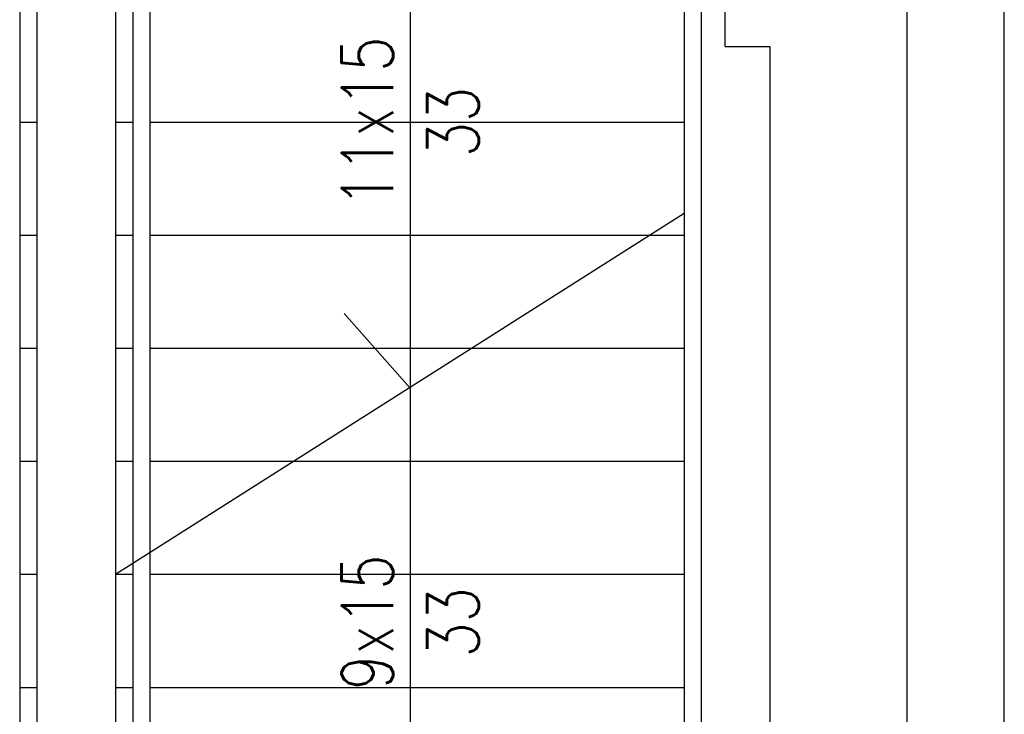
# Model space of a CAD drawing. Header units: centimetres. Extents: x -228435 to 46820, y -89367 to 152985.
# Tile 25 of 256: x -61130 to -58255, y 7601 to 9629. Entities that reach past the tile are written whole.
import ezdxf

# ---------------------------------------------------------------- set-up
doc = ezdxf.new("R2010")
doc.units = ezdxf.units.CM
doc.header["$LTSCALE"] = 50
for name, pattern in [('Kondygnacja  -0_5$0$HIDDEN', [9.525, 6.35, -3.175]), ('Kondygnacja  -0_5$0$HIDDEN2', [4.7625, 3.175, -1.5875]), ('Osie rzutów$0$DASHDOT2', [12.7, 6.35, -3.175, 0, -3.175])]:
    doc.linetypes.add(name, pattern=pattern)
for name, color, linetype in [('Kondygnacja  -0_5$0$ARCH_INFO_SCHODY_IST', 8, 'Continuous'), ('Kondygnacja  -0_5$0$ARCH_KONSTR_POWYŻEJ RZUTU', 8, 'Kondygnacja  -0_5$0$HIDDEN'), ('Kondygnacja  -0_5$0$ARCH_KONSTR_POWYŻEJ RZUTU_IST', 8, 'Kondygnacja  -0_5$0$HIDDEN2'), ('Kondygnacja  -0_5$0$ARCH_MUROWANE_IST', 8, 'Continuous'), ('Kondygnacja  -0_5$0$ARCH_SCHODY_IST', 8, 'Continuous'), ('Osie rzutów$0$ARCH_INFO_OSIE_IST', 8, 'Osie rzutów$0$DASHDOT2'), ('Osie rzutów$0$ARCH_INFO_OSIE_OPISY_IST', 8, 'Continuous')]:
    doc.layers.add(name, color=color, linetype=linetype)
doc.styles.add('Kondygnacja  -0_5$0$ROMANS-50-CM', font='romans.shx', dxfattribs={"width": 0.8, "height": 10})

# ---------------------------------------------------------------- blocks, each defined once
blk = doc.blocks.new('Osie rzutów')
at = {"layer": 'Osie rzutów$0$ARCH_INFO_OSIE_IST', "ltscale": 10}
for p, q in [((6200, 12510), (6200, 4800)), ((6200, 12510), (6200, 4571.18)), ((6260, 12510), (6260, 4623.26))]:
    blk.add_line(p, q, dxfattribs=at)
blk = doc.blocks.new('Kondygnacja  -0_5$0$konstrukcja istniejąca -0.5')
at = {"layer": 'Kondygnacja  -0_5$0$ARCH_KONSTR_POWYŻEJ RZUTU_IST', "ltscale": 10}
blk.add_line((6288.46, 4975), (6288.46, 12225), dxfattribs=at)

msp = doc.modelspace()

# ---------------------------------------------------------------- linework, layer by layer
at = {"layer": 'Kondygnacja  -0_5$0$ARCH_INFO_SCHODY_IST'}
for p, q in [((-59990, 10320), (-59990, 7020)), ((-59990, 8553.209), (-60182.268, 8770.899))]:
    msp.add_line(p, q, dxfattribs=at)
at = {"layer": 'Kondygnacja  -0_5$0$ARCH_MUROWANE_IST', "ltscale": 4}
for p, q in [((-59190, 10800), (-59190, 5200)), ((-59070, 9550), (-59070, 10800)), ((-59070, 9550), (-58940, 9550)), ((-58940, 9550), (-58940, 6450))]:
    msp.add_line(p, q, dxfattribs=at)
at = {"layer": 'Kondygnacja  -0_5$0$ARCH_SCHODY_IST'}
for p, q in [((-60750, 10474.257), (-60750, 6920)), ((-61130, 10424.257), (-61130, 6970)), ((-60800, 10424.257), (-60800, 6970)), ((-61080, 10320), (-61080, 7020)), ((-60850, 10320), (-60850, 7020)), ((-61130, 9330), (-61080, 9330)), ((-60850, 9330), (-60800, 9330)), ((-60750, 9330), (-59190, 9330)), ((-60850, 8010), (-59190, 9064.465)), ((-61130, 9000), (-61080, 9000)), ((-60850, 9000), (-60800, 9000)), ((-60750, 9000), (-59190, 9000)), ((-61130, 8670), (-61080, 8670)), ((-60850, 8670), (-60800, 8670)), ((-60750, 8670), (-59190, 8670)), ((-61130, 8340), (-61080, 8340)), ((-60850, 8340), (-60800, 8340)), ((-60750, 8340), (-59190, 8340)), ((-61130, 8010), (-61080, 8010)), ((-60850, 8010), (-60800, 8010)), ((-60750, 8010), (-59190, 8010)), ((-61130, 7680), (-61080, 7680)), ((-60850, 7680), (-60800, 7680)), ((-60750, 7680), (-59190, 7680))]:
    msp.add_line(p, q, dxfattribs=at)

# ---------------------------------------------------------------- block references
at = {"layer": 'Kondygnacja  -0_5$0$ARCH_KONSTR_POWYŻEJ RZUTU', "xscale": 10, "yscale": 10, "zscale": 10}
msp.add_blockref('Kondygnacja  -0_5$0$konstrukcja istniejąca -0.5', (-121140, -45000), dxfattribs=at)
at = {"layer": 'Osie rzutów$0$ARCH_INFO_OSIE_OPISY_IST', "xscale": 10, "yscale": 10, "zscale": 10}
msp.add_blockref('Osie rzutów', (-121140, -45000), dxfattribs=at)

# ---------------------------------------------------------------- texts
at = {"layer": 'Kondygnacja  -0_5$0$ARCH_INFO_SCHODY_IST', "char_height": 150, "width": 100, "attachment_point": 5, "rotation": 90, "style": 'Kondygnacja  -0_5$0$ROMANS-50-CM'}
for s, insert in [('11x15 33', (-59990, 9330)), ('9x15 33', (-59990, 7869.871))]:
    msp.add_mtext(s, dxfattribs=dict(at, insert=insert))

doc.saveas('drawing.dxf')
